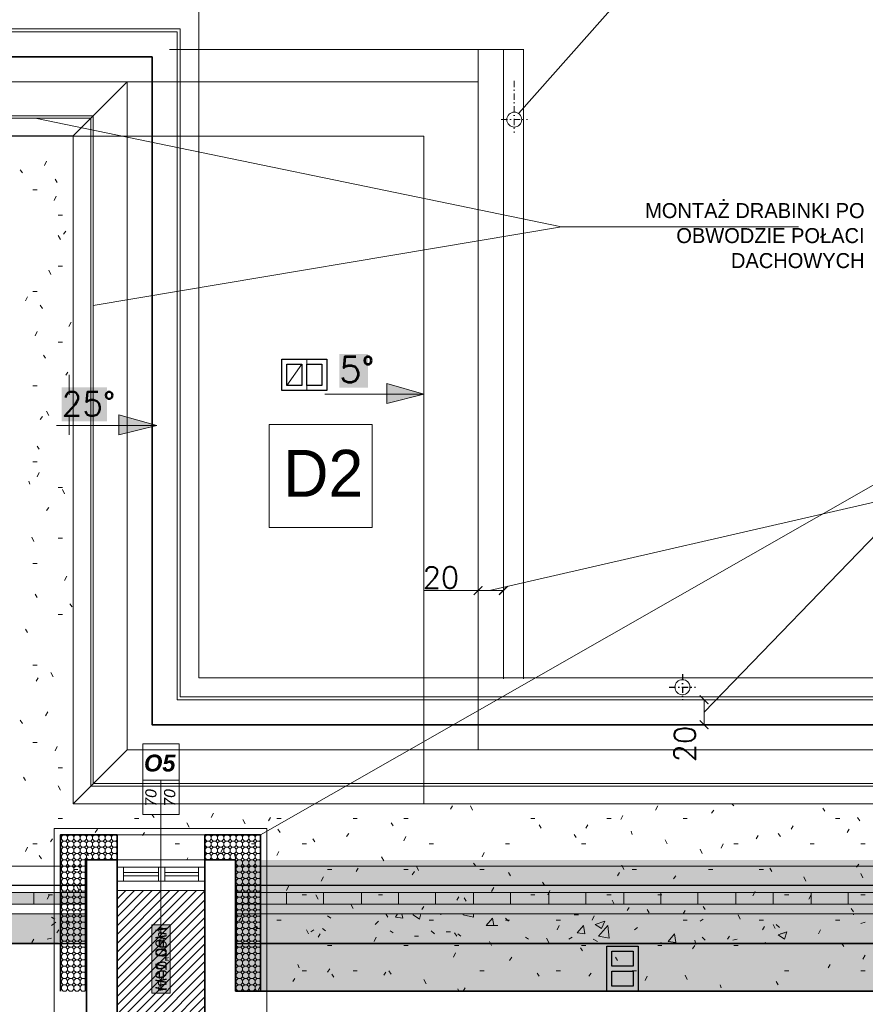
# Model space of a CAD drawing. Header units: millimetres. Extents: x -740 to 33545, y -26688 to 22494.
# Tile 56 of 256: x 9537 to 10214, y 6964 to 7752. Entities that reach past the tile are written whole.
import ezdxf
from ezdxf.lldxf.tags import DXFTag

# ---------------------------------------------------------------- set-up
doc = ezdxf.new("R2010")
doc.units = ezdxf.units.MM
doc.header["$MEASUREMENT"] = 0
doc.linetypes.add('AUSGEZOGEN', pattern=[0])
doc.linetypes.add('STRICHPUNKTX2', pattern=[2, 1, -0.5, 0, -0.5])
doc.layers.get('Defpoints').update_dxf_attribs({"color": 252})
doc.layers.add('_B___I__', color=252, linetype='AUSGEZOGEN')
for name, color, linetype, lineweight in [('A_istniejące ściany', 252, 'Continuous', 35), ('A_izolacja', 252, 'Continuous', 9), ('A_l.przekrojowa', 252, 'Continuous', 30), ('A_l.przerywana', 252, 'ICAD_ISO03W100', 9), ('A_l.widokowa', 252, 'Continuous', 18), ('A_okna wymieniane', 252, 'Continuous', 15), ('A_opisy', 252, 'Continuous', 15), ('A_wymiarowanie', 252, 'Continuous', 9), ('l. przerywana', 252, 'ICAD_ISO03W100', 9), ('l.przerywana', 252, 'ICAD_ISO03W100', 5), ('l.widokowa', 252, 'Continuous', 15), ('l.wypełnien', 252, 'Continuous', 5), ('Nowe_820-G Rysunki Obrazki_Nr_pióra__1', 252, 'Continuous', 13), ('Nowe_820-G Rysunki Obrazki_Nr_pióra__101', 252, 'Continuous', 5), ('Nowe_820-G Rysunki Obrazki_Nr_pióra__19', 252, 'Continuous', 0), ('Nowe_820-G Rysunki Obrazki_Nr_pióra__22', 252, 'Continuous', 25), ('Nowe_820-G Rysunki Obrazki_Nr_pióra__23', 252, 'Continuous', 15), ('wymiarowanie', 252, 'Continuous', 9)]:
    doc.layers.add(name, color=color, linetype=linetype, lineweight=lineweight)
doc.layers.add('UWAGI_podłoga na legarachdo rozbiórki', color=252, linetype='Continuous', lineweight=13, plot=False)
doc.styles.add('Arial$001H0', font='SIMPLEX')
doc.styles.add('ARIALL', font='GOTHIC.TTF', dxfattribs={"height": 40})
doc.styles.add('styl1', font='arial.ttf', dxfattribs={"height": 15})
doc.styles.add('styl2', font='simplex.shx')
tags = doc.linetypes.add('ICAD_ISO03W100', pattern=[30, 12, -18]).pattern_tags.tags
tags[6:7] = [DXFTag(74, 4), DXFTag(75, 0), DXFTag(340, '0'), DXFTag(46, 1.0), DXFTag(50, 0.0), DXFTag(44, 0.0), DXFTag(45, 0.0)]
tags[4:5] = [DXFTag(74, 4), DXFTag(75, 0), DXFTag(340, '0'), DXFTag(46, 1.0), DXFTag(50, 0.0), DXFTag(44, 0.0), DXFTag(45, 0.0)]
doc.dimstyles.new('Skala 1-100', dxfattribs={"dimtxt": 17, "dimasz": 7, "dimexe": 1, "dimexo": 1, "dimgap": 1.5, "dimtad": 1, "dimdec": 1, "dimrnd": 0.5, "dimtxsty": 'styl2', "dimblk": 'ARCHTICK', "dimcen": 7, "dimadec": 0, "dimazin": 0, "dimtfac": 1, "dimtdec": 1, "dimtmove": 1, "dimatfit": 3, "dimldrblk": 'ARCHTICK', "dimfxl": 0, "dimlwd": -1, "dimlwe": -1, "dimarcsym": 0})

# ---------------------------------------------------------------- blocks, each defined once
blk = doc.blocks.new('_ArchTick')
at = {"color": 0, "linetype": 'ByBlock', "const_width": 0.15}
blk.add_lwpolyline([(-0.5, -0.5), (0.5, 0.5)], dxfattribs=at)
blk = doc.blocks.new('*D1852')
at = {"layer": 'Defpoints', "color": 0}
for p in [(9904.19, 7295.45), (9904.19, 7254.95), (9924.43, 7254.56)]:
    blk.add_point(p, dxfattribs=at)
at = {"layer": 'wymiarowanie', "color": 0}
for p, q in [((9904.19, 7295.45), (9860.54, 7295.45)), ((9904.19, 7280.45), (9904.19, 7296.45)), ((9924.43, 7295.45), (9904.19, 7295.45)), ((9924.43, 7280.45), (9924.43, 7296.45))]:
    blk.add_line(p, q, dxfattribs=at)
at = {"layer": 'wymiarowanie', "color": 0, "xscale": 7, "yscale": 7, "zscale": 7, "rotation": 180}
blk.add_blockref('_ArchTick', (9904.19, 7295.45), dxfattribs=at)
at = {"layer": 'wymiarowanie', "color": 0, "xscale": 7, "yscale": 7, "zscale": 7}
blk.add_blockref('_ArchTick', (9924.43, 7295.45), dxfattribs=at)
at = {"layer": 'wymiarowanie', "color": 0, "insert": (9874.42, 7305.88), "char_height": 17, "attachment_point": 5, "style": 'styl2'}
blk.add_mtext('20', dxfattribs=at)
blk = doc.blocks.new('*D1879')
at = {"layer": 'Defpoints', "color": 0}
for p in [(10109.65, 7208.02), (10085.05, 7188.02), (10109.65, 7188.02)]:
    blk.add_point(p, dxfattribs=at)
at = {"layer": 'wymiarowanie', "color": 0}
for p, q in [((10100.05, 7208.02), (10084.05, 7208.02)), ((10085.05, 7208.02), (10085.05, 7188.02)), ((10100.05, 7188.02), (10084.05, 7188.02))]:
    blk.add_line(p, q, dxfattribs=at)
at = {"layer": 'wymiarowanie', "color": 0, "xscale": 7, "yscale": 7, "zscale": 7}
for p, rotation in [((10085.05, 7208.02), 90), ((10085.05, 7188.02), 270)]:
    blk.add_blockref('_ArchTick', p, dxfattribs=dict(at, rotation=rotation))
at = {"layer": 'wymiarowanie', "color": 0, "insert": (10069.65, 7172.63), "char_height": 17, "attachment_point": 5, "rotation": 90, "style": 'styl2'}
blk.add_mtext('20', dxfattribs=at)
blk = doc.blocks.new('*D1880')
at = {"layer": 'Defpoints', "color": 0}
for p in [(9904.19, 7295.45), (9904.19, 7254.95), (9924.43, 7254.56)]:
    blk.add_point(p, dxfattribs=at)
at = {"layer": 'wymiarowanie', "color": 0}
for p, q in [((9904.19, 7295.45), (9860.54, 7295.45)), ((9904.19, 7280.45), (9904.19, 7296.45)), ((9924.43, 7295.45), (9904.19, 7295.45)), ((9924.43, 7280.45), (9924.43, 7296.45))]:
    blk.add_line(p, q, dxfattribs=at)
at = {"layer": 'wymiarowanie', "color": 0, "xscale": 7, "yscale": 7, "zscale": 7, "rotation": 180}
blk.add_blockref('_ArchTick', (9904.19, 7295.45), dxfattribs=at)
at = {"layer": 'wymiarowanie', "color": 0, "xscale": 7, "yscale": 7, "zscale": 7}
blk.add_blockref('_ArchTick', (9924.43, 7295.45), dxfattribs=at)
at = {"layer": 'wymiarowanie', "color": 0, "insert": (9874.42, 7305.88), "char_height": 17, "attachment_point": 5, "style": 'styl2'}
blk.add_mtext('20', dxfattribs=at)

msp = doc.modelspace()

# ---------------------------------------------------------------- hatches: boundary and pattern name
at = {"layer": 'A_izolacja', "lineweight": 9}
h = msp.add_hatch(dxfattribs=at)
h.set_pattern_fill('OCTAGON', color=256, scale=5, style=0)
h.set_pattern_definition([(315, (-1439.3333, 1.45), (5.00000155, -1e-15), [2.05061, -5.02046]), (0, (-1437.8833, 0), (5, 5), [2.1, -2.9]), (45, (-1435.7833, 0), (6e-16, 5.00000155), [2.05061, -5.02046]), (135, (-1434.3333, 3.55), (-5.0000015, 6e-16), [2.05061, -5.02046]), (225, (-1437.8833, 5), (-1e-15, -5.00000155), [2.05061, -5.02046]), (270, (-1439.3333, 3.55), (5, -5), [2.1, -2.9])])
h.paths.add_polyline_path([(9569.87, 7059.64), (9569.87, 7053.72), (9569.87, 7044.4), (9569.87, 7036.78), (9569.87, 7013.08), (9569.87, 6974.98), (9589.87, 6974.98), (9589.87, 7079.96), (9615.27, 7079.96), (9615.27, 7099.96), (9569.87, 7099.96), (9569.87, 7074.88)])
h.paths.add_polyline_path([(9710.1, 7079.96), (9710.1, 6974.98), (9730.1, 6974.98), (9730.1, 7013.08), (9730.1, 7036.78), (9730.1, 7044.4), (9730.1, 7053.72), (9730.1, 7059.64), (9730.1, 7074.88), (9730.1, 7099.96), (9685.55, 7099.96), (9685.55, 7079.96)])
at = {"layer": 'A_opisy', "ltscale": 0.3}
msp.add_hatch(color=256, dxfattribs=at).paths.add_polyline_path([(9643.11, 7027.91), (9643.11, 6973.36), (9657.71, 6973.36), (9657.71, 7027.91)])
msp.add_hatch(color=256, dxfattribs=at).paths.add_polyline_path([(9643.11, 7027.91), (9643.11, 6973.36), (9657.71, 6973.36), (9657.71, 7027.91)])
msp.add_hatch(color=256, dxfattribs=at).paths.add_polyline_path([(9643.11, 7027.91), (9643.11, 6973.36), (9657.71, 6973.36), (9657.71, 7027.91)])
msp.add_hatch(color=256, dxfattribs=at).paths.add_polyline_path([(9643.11, 7027.91), (9643.11, 6973.36), (9657.71, 6973.36), (9657.71, 7027.91)])
at = {"layer": 'l.widokowa'}
for points in [[(9793.23, 7484.74), (9793.23, 7457.7), (9816.06, 7457.7), (9816.06, 7484.74)], [(9860.86, 7452.62), (9831.27, 7461.08), (9831.27, 7445.02)], [(9570.91, 7457.99), (9570.91, 7430.94), (9607.25, 7430.94), (9607.25, 7457.99)], [(9646.98, 7427.56), (9616.55, 7436.01), (9616.55, 7419.95)]]:
    msp.add_hatch(color=256, dxfattribs=at).paths.add_polyline_path(points)
at = {"layer": 'Nowe_820-G Rysunki Obrazki_Nr_pióra__1', "linetype": 'Continuous', "lineweight": 0}
for points in [[(10246.36, 6974.98), (9710.1, 6974.98), (9710.1, 7079.96), (10246.36, 7079.96)], [(9491.66, 7044.4), (9590.72, 7044.4), (9590.72, 7053.72), (9491.66, 7053.72)], [(9460.33, 7013.08), (9590.72, 7013.08), (9590.72, 7036.78), (9460.33, 7036.78)]]:
    msp.add_hatch(color=256, dxfattribs=at).paths.add_polyline_path(points)
at = {"layer": 'UWAGI_podłoga na legarachdo rozbiórki'}
h = msp.add_hatch(dxfattribs=at)
h.set_pattern_fill('ANSI31', color=256, scale=40, style=0)
h.paths.add_polyline_path([(9421.39, 6795.48), (10177.46, 6795.48), (10177.46, 6350.14), (9421.39, 6350.14)])
h.paths.add_polyline_path([(10202.86, 6950.42), (9615.84, 6950.42), (9615.84, 6795.48), (10202.86, 6795.48)])
h.paths.add_polyline_path([(9628.82, 6350.14), (9707.56, 6279.86), (9707.56, 6219.75), (9987.81, 6219.75), (9987.81, 6350.14), (9887.65, 6350.14)])
h.paths.add_polyline_path([(9615.27, 7055.41), (9685.55, 7055.41), (9685.55, 6950.42), (9615.27, 6950.42)])

# ---------------------------------------------------------------- linework, layer by layer
at = {"layer": '_B___I__', "linetype": 'STRICHPUNKTX2', "ltscale": 5}
for p, q in [((10067.71, 7228.63), (10067.71, 7207.63)), ((10057.21, 7218.13), (10078.21, 7218.13))]:
    msp.add_line(p, q, dxfattribs=at)
at = {"layer": 'A_istniejące ściany', "linetype": 'Continuous'}
for points in [[(9590.72, 6905.55), (9590.72, 7079.96)], [(9615.27, 7079.96), (9615.27, 7001.22)], [(9615.27, 7079.96), (9615.27, 7055.41)], [(9685.55, 7079.96), (9685.55, 7001.22)], [(9590.72, 6905.55), (9590.72, 7001.22)], [(9615.27, 6905.55), (9615.27, 7001.22)], [(9685.55, 6950.42), (9685.55, 7001.22)], [(9710.1, 6974.98), (10266.36, 6974.98)]]:
    msp.add_lwpolyline(points, dxfattribs=at)
at = {"layer": 'A_izolacja', "lineweight": 35}
for p, q in [((9615.27, 7079.96), (9615.27, 7099.96)), ((9685.55, 7079.96), (9685.55, 7099.96)), ((9730.1, 7013.08), (10246.36, 7013.08))]:
    msp.add_line(p, q, dxfattribs=at)
for points in [[(9022.13, 6228.22), (9022.13, 7547.46), (9468.32, 7547.46), (9468.32, 7014.77), (9468.32, 7013.08), (9568.44, 7013.08)], [(9569.87, 6974.98), (9569.87, 7099.96), (9615.27, 7099.96)], [(9685.55, 7099.96), (9730.1, 7099.96), (9730.1, 6974.98)], [(9589.87, 6974.98), (9589.87, 7079.96), (9615.27, 7079.96)], [(9685.55, 7079.96), (9710.1, 7079.96), (9710.1, 6974.98)]]:
    msp.add_lwpolyline(points, dxfattribs=at)
at = {"layer": 'A_l.przekrojowa'}
for points in [[(9747.19, 7455.58), (9747.19, 7480.58), (9783.19, 7480.58), (9783.19, 7455.58)], [(10032.23, 6974.98), (10007.23, 6974.98), (10007.23, 7010.98), (10032.23, 7010.98)]]:
    msp.add_lwpolyline(points, close=True, dxfattribs=at)
at = {"layer": 'A_l.przekrojowa', "ltscale": 0.3}
for points in [[(9751.19, 7459.58), (9751.19, 7476.58), (9763.19, 7476.58), (9763.19, 7459.58)], [(9767.19, 7459.58), (9767.19, 7476.58), (9779.19, 7476.58), (9779.19, 7459.58)], [(10028.23, 6994.98), (10011.23, 6994.98), (10011.23, 7006.98), (10028.23, 7006.98)], [(10028.23, 6978.98), (10011.23, 6978.98), (10011.23, 6990.98), (10028.23, 6990.98)]]:
    msp.add_lwpolyline(points, close=True, dxfattribs=at)
at = {"layer": 'A_l.przerywana', "lineweight": 35}
msp.add_lwpolyline([(8847.19, 7722.4), (8847.19, 6053.28), (11882.33, 6053.28), (11882.33, 7728.19), (11086.25, 7728.19), (11086.25, 7188.02), (9643.26, 7188.02), (9643.26, 7722.4)], close=True, dxfattribs=at)
at = {"layer": 'A_l.przerywana', "linetype": 'ICAD_ISO03W100', "lineweight": 13}
for points in [[(9580.08, 7702.4), (8867.19, 7702.4)], [(9623.26, 7702.4), (9580.08, 7702.4)], [(9580.08, 7659.22), (9623.26, 7702.4)], [(9623.26, 7702.4), (9580.08, 7702.4)], [(9580.08, 7659.22), (9623.26, 7702.4)], [(9623.26, 7168.02), (9623.26, 7702.4)], [(9623.26, 7168.02), (9623.26, 7702.4)], [(9580.08, 7659.22), (8910.37, 7659.22)], [(9580.08, 7124.84), (9580.08, 7659.22)], [(9623.26, 7168.02), (9580.08, 7124.84)], [(9623.26, 7168.02), (11106.25, 7168.02)], [(11149.43, 7124.84), (9580.08, 7124.84)]]:
    msp.add_lwpolyline(points, dxfattribs=at)
at = {"layer": 'A_l.przerywana', "linetype": 'ICAD_ISO03W100'}
msp.add_lwpolyline([(9623.26, 7702.4), (9904.19, 7702.4), (9904.19, 7168.02), (9623.26, 7168.02)], close=True, dxfattribs=at)
at = {"layer": 'A_l.widokowa'}
for points in [[(8809.69, 7759.9), (8809.69, 6015.78), (11919.83, 6015.78), (11919.83, 7765.69), (11048.75, 7765.69), (11048.75, 7225.52), (9680.76, 7225.52), (9680.76, 7759.9)], [(8824.69, 7744.9), (8824.69, 6030.78), (11904.83, 6030.78), (11904.83, 7750.69), (11063.75, 7750.69), (11063.75, 7210.52), (9665.76, 7210.52), (9665.76, 7744.9)], [(8827.19, 7742.4), (8827.19, 6033.28), (11902.33, 6033.28), (11902.33, 7748.19), (11066.25, 7748.19), (11066.25, 7208.02), (9663.26, 7208.02), (9663.26, 7742.4)], [(8894.25, 7675.33), (8894.25, 6100.34), (11835.26, 6100.34), (11835.26, 7681.13), (11133.32, 7681.13), (11133.32, 7140.95), (9596.19, 7140.95), (9596.19, 7675.33)], [(8896.25, 7673.33), (8896.25, 6102.34), (11833.26, 6102.34), (11833.26, 7679.13), (11135.32, 7679.13), (11135.32, 7138.95), (9594.19, 7138.95), (9594.19, 7673.33)]]:
    msp.add_lwpolyline(points, close=True, dxfattribs=at)
at = {"layer": 'A_okna wymieniane', "linetype": 'Continuous'}
for points in [[(9620.35, 7074.04), (9615.27, 7074.04)], [(9615.27, 7074.04), (9615.27, 7063.03)], [(9685.55, 7074.04), (9615.27, 7074.04)], [(9615.27, 7063.03), (9615.27, 7074.04)], [(9620.35, 7063.03), (9620.35, 7074.04)], [(9620.35, 7074.04), (9648.29, 7074.04)], [(9620.35, 7063.03), (9620.35, 7074.04)], [(9648.29, 7069.8), (9620.35, 7069.8)], [(9620.35, 7069.8), (9620.35, 7067.26)], [(9648.29, 7069.8), (9620.35, 7069.8)], [(9620.35, 7067.26), (9620.35, 7069.8)], [(9620.35, 7067.26), (9648.29, 7067.26)], [(9620.35, 7067.26), (9648.29, 7067.26)], [(9653.37, 7074.04), (9648.29, 7074.04)], [(9648.29, 7074.04), (9648.29, 7063.03)], [(9648.29, 7063.03), (9648.29, 7074.04)], [(9648.29, 7067.26), (9648.29, 7069.8)], [(9648.29, 7067.26), (9648.29, 7069.8)], [(9653.37, 7063.03), (9653.37, 7074.04)], [(9653.37, 7074.04), (9680.47, 7074.04)], [(9653.37, 7063.03), (9653.37, 7074.04)], [(9680.47, 7069.8), (9653.37, 7069.8)], [(9653.37, 7069.8), (9653.37, 7067.26)], [(9680.47, 7069.8), (9653.37, 7069.8)], [(9653.37, 7067.26), (9653.37, 7069.8)], [(9653.37, 7067.26), (9680.47, 7067.26)], [(9653.37, 7067.26), (9680.47, 7067.26)], [(9685.55, 7074.04), (9680.47, 7074.04)], [(9680.47, 7074.04), (9680.47, 7063.03)], [(9680.47, 7063.03), (9680.47, 7074.04)], [(9680.47, 7067.26), (9680.47, 7069.8)], [(9680.47, 7067.26), (9680.47, 7069.8)], [(9685.55, 7063.03), (9685.55, 7074.04)], [(9685.55, 7063.03), (9685.55, 7074.04)], [(9615.27, 7063.03), (9620.35, 7063.03)], [(9615.27, 7063.03), (9685.55, 7063.03)], [(9648.29, 7063.03), (9620.35, 7063.03)], [(9648.29, 7063.03), (9653.37, 7063.03)], [(9680.47, 7063.03), (9653.37, 7063.03)], [(9680.47, 7063.03), (9685.55, 7063.03)]]:
    msp.add_lwpolyline(points, dxfattribs=at)
at = {"layer": 'A_opisy'}
msp.add_line((9650.41, 7143.7), (9650.41, 7010.23), dxfattribs=at)
at = {"layer": 'A_opisy', "ltscale": 0.3}
for points in [[(9665.01, 7172.91), (9665.01, 7143.7), (9635.8, 7143.7), (9635.8, 7172.91)], [(9635.8, 7143.7), (9635.8, 7116.31), (9650.41, 7116.31), (9650.41, 7143.7)], [(9650.41, 7143.7), (9650.41, 7116.31), (9665.01, 7116.31), (9665.01, 7143.7)], [(9643.11, 7027.91), (9643.11, 6973.36), (9657.71, 6973.36), (9657.71, 7027.91)], [(9643.11, 7027.91), (9643.11, 6973.36), (9657.71, 6973.36), (9657.71, 7027.91)], [(9643.11, 7027.91), (9643.11, 6973.36), (9657.71, 6973.36), (9657.71, 7027.91)], [(9643.11, 7027.91), (9643.11, 6973.36), (9657.71, 6973.36), (9657.71, 7027.91)]]:
    msp.add_lwpolyline(points, close=True, dxfattribs=at)
at = {"layer": 'A_wymiarowanie'}
msp.add_line((10160.5, 7586.34), (9971.02, 7586.34), dxfattribs=at)
msp.add_lwpolyline([(9819.49, 7345.82), (9736.99, 7345.82), (9736.99, 7428.32), (9819.49, 7428.32), (9819.49, 7345.82)], dxfattribs=at)
at = {"layer": 'l. przerywana', "ltscale": 0.2}
msp.add_circle((10067.71, 7218.13), 6, dxfattribs=at)
at = {"layer": 'l.przerywana', "ltscale": 0.3}
msp.add_line((9751.19, 7459.58), (9763.19, 7476.58), dxfattribs=at)
at = {"layer": 'l.przerywana'}
for points in [[(9904.19, 7702.4), (8867.19, 7702.4), (8867.19, 6073.28), (11862.33, 6073.28), (11862.33, 7708.19), (11106.25, 7708.19), (11106.25, 7168.02), (9904.19, 7168.02), (9904.19, 7702.4), (8867.19, 7702.4)], [(9904.19, 7702.4), (8867.19, 7702.4), (8867.19, 6073.28), (11862.33, 6073.28), (11862.33, 7708.19), (11106.25, 7708.19), (11106.25, 7168.02), (9904.19, 7168.02), (9904.19, 7702.4), (8867.19, 7702.4)], [(9623.26, 7702.4), (9904.19, 7702.4), (9904.19, 7168.02)]]:
    msp.add_lwpolyline(points, dxfattribs=at)
msp.add_lwpolyline([(8910.51, 7659.07), (8910.51, 6116.61), (11819, 6116.61), (11819, 7664.86), (11149.58, 7664.86), (11149.58, 7124.69), (9860.86, 7124.69), (9860.86, 7659.07)], close=True, dxfattribs=at)
at = {"layer": 'l.przerywana', "ltscale": 0.5}
msp.add_lwpolyline([(9564.87, 7104.96), (9735.1, 7104.96), (9735.1, 6781.76), (9564.87, 6781.76)], close=True, dxfattribs=at)
at = {"layer": 'l.widokowa', "linetype": 'Continuous', "lineweight": 9}
for p, q in [((9940.85, 7728.19), (9657.12, 7728.19)), ((9904.19, 7224.74), (9904.19, 7728.19)), ((9904.19, 7728.19), (9904.19, 7224.74)), ((9924.43, 7224.74), (9924.43, 7728.19)), ((9940.49, 7224.74), (9940.49, 7728.19)), ((9940.49, 7728.19), (9940.49, 7224.74)), ((9576.82, 7468.13), (9576.82, 7452.07)), ((9781.4, 7452.62), (9860.86, 7452.62)), ((9576.82, 7436.01), (9576.82, 7419.95)), ((9566.68, 7427.56), (9646.98, 7427.56))]:
    msp.add_line(p, q, dxfattribs=at)
at = {"layer": 'l.widokowa', "linetype": 'STRICHPUNKTX2', "ltscale": 5}
for p, q in [((9933.17, 7703.21), (9933.17, 7661.73)), ((9922.67, 7672.23), (9943.67, 7672.23))]:
    msp.add_line(p, q, dxfattribs=at)
at = {"layer": 'l.widokowa'}
msp.add_line((9615.27, 7099.96), (9685.55, 7099.96), dxfattribs=at)
at = {"layer": 'l.widokowa', "linetype": 'Continuous', "lineweight": 9}
for points in [[(9860.86, 7452.62), (9831.27, 7461.08), (9831.27, 7445.02)], [(9646.98, 7427.56), (9616.55, 7436.01), (9616.55, 7419.95)]]:
    msp.add_lwpolyline(points, close=True, dxfattribs=at)
at = {"layer": 'l.widokowa', "ltscale": 0.2}
msp.add_circle((9933.17, 7672.23), 6, dxfattribs=at)
at = {"layer": 'l.wypełnien'}
msp.add_lwpolyline([(9767.19, 7455.58), (9747.19, 7455.58), (9747.19, 7480.58), (9767.19, 7480.58)], close=True, dxfattribs=at)
at = {"layer": 'Nowe_820-G Rysunki Obrazki_Nr_pióra__1', "linetype": 'Continuous', "lineweight": 13}
for points in [[(9580.08, 7168.02), (9580.08, 7124.84)], [(9590.72, 7079.96), (9710.1, 7079.96)], [(9615.27, 7074.04), (9615.27, 7079.96)], [(9615.27, 7079.96), (9615.27, 7055.41)], [(9615.27, 7079.96), (9685.55, 7079.96)], [(9685.55, 7079.96), (9615.27, 7079.96)], [(9685.55, 7079.96), (9685.55, 7074.04)], [(9685.55, 7079.96), (9685.55, 7055.41)], [(9685.55, 7079.96), (9685.55, 7055.41)], [(9710.1, 7079.96), (9710.1, 6974.98)], [(9615.27, 7059.64), (9615.27, 7063.03)], [(9685.55, 7063.03), (9685.55, 7059.64)], [(9685.55, 7055.41), (9615.27, 7055.41)], [(9615.27, 7055.41), (9685.55, 7055.41)], [(9948.01, 6974.98), (9937.85, 6974.98)], [(9948.01, 6974.98), (9958.17, 6974.98)]]:
    msp.add_lwpolyline(points, dxfattribs=at)
at = {"layer": 'Nowe_820-G Rysunki Obrazki_Nr_pióra__101', "linetype": 'Continuous', "lineweight": 5}
for points in [[(9590.72, 7074.88), (9530.13, 7074.88)], [(9615.27, 7079.96), (9685.55, 7079.96)], [(10246.36, 7074.88), (9710.1, 7074.88)], [(9590.72, 7059.64), (9590.72, 7001.22)], [(9710.95, 7059.64), (9710.95, 7001.22)], [(9508.96, 7053.72), (9590.72, 7053.72)], [(9548.75, 7044.4), (9548.75, 7053.72)], [(9570.4, 7044.4), (9570.4, 7053.72)], [(9710.95, 7053.72), (10246.36, 7053.72)], [(9720.26, 7044.4), (9720.26, 7053.72)], [(9750.74, 7044.4), (9750.74, 7053.72)], [(9780.37, 7044.4), (9780.37, 7053.72)], [(9810.85, 7044.4), (9810.85, 7053.72)], [(9840.49, 7044.4), (9840.49, 7053.72)], [(9870.12, 7044.4), (9870.12, 7053.72)], [(9900.6, 7044.4), (9900.6, 7053.72)], [(9930.23, 7044.4), (9930.23, 7053.72)], [(9960.71, 7044.4), (9960.71, 7053.72)], [(9990.35, 7044.4), (9990.35, 7053.72)], [(10020.83, 7044.4), (10020.83, 7053.72)], [(10050.46, 7044.4), (10050.46, 7053.72)], [(10080.09, 7044.4), (10080.09, 7053.72)], [(10110.57, 7044.4), (10110.57, 7053.72)], [(10140.21, 7044.4), (10140.21, 7053.72)], [(10170.69, 7044.4), (10170.69, 7053.72)], [(10200.32, 7044.4), (10200.32, 7053.72)], [(9499.65, 7044.4), (9590.72, 7044.4)], [(9710.95, 7044.4), (10246.36, 7044.4)], [(9492.03, 7036.78), (9590.72, 7036.78)], [(9710.95, 7036.78), (10246.36, 7036.78)], [(9783.76, 7035.09), (9786.3, 7033.4)], [(9837.95, 7034.24), (9839.64, 7036.78)], [(9843.87, 7033.4), (9843.03, 7036.78)], [(9852.34, 7035.94), (9852.34, 7036.78)], [(9852.34, 7035.94), (9857.42, 7032.55)], [(9857.42, 7032.55), (9858.27, 7036.78)], [(9874.35, 7035.94), (9874.35, 7036.78)], [(9892.13, 7035.94), (9892.13, 7036.78)], [(9892.13, 7035.94), (9900.6, 7034.24)], [(9900.6, 7034.24), (9900.6, 7036.78)], [(9981.03, 7035.94), (9984.42, 7035.94)], [(10204.55, 7036.78), (10204.55, 7035.94)], [(9562.78, 7034.24), (9565.32, 7032.55)], [(9562.78, 7027.47), (9566.17, 7030.01)], [(9725.34, 7027.47), (9727.88, 7025.78)], [(9821.86, 7028.32), (9824.4, 7030.86)], [(9837.95, 7034.24), (9843.87, 7033.4)], [(9910.76, 7027.47), (9915.84, 7033.4)], [(9910.76, 7027.47), (9916.69, 7027.47)], [(9916.69, 7027.47), (9915.84, 7033.4)], [(9916.69, 7027.47), (9920.07, 7027.47)], [(9926, 7033.4), (9928.54, 7030.86)], [(9983.57, 7021.54), (9988.65, 7027.47)], [(9989.5, 7020.7), (9988.65, 7027.47)], [(9997.97, 7028.32), (10005.59, 7030.86)], [(9997.97, 7028.32), (10003.05, 7024.93)], [(10000.51, 7019), (10008.13, 7027.47)], [(10003.05, 7024.93), (10005.59, 7030.86)], [(10008.97, 7017.31), (10008.13, 7027.47)], [(10081.79, 7030.86), (10084.33, 7032.55)], [(10142.75, 7028.32), (10145.29, 7025.78)], [(10210.48, 7029.16), (10213.87, 7030.01)], [(9724.49, 7024.93), (9727.03, 7023.24)], [(9770.21, 7022.39), (9772.75, 7024.08)], [(9779.53, 7024.93), (9782.07, 7023.24)], [(9833.71, 7023.24), (9836.25, 7021.54)], [(9866.73, 7023.24), (9869.27, 7020.7)], [(9878.59, 7022.39), (9881.97, 7022.39)], [(9887.9, 7020.7), (9890.44, 7019)], [(9983.57, 7021.54), (9989.5, 7020.7)], [(10029.29, 7024.08), (10031.83, 7025.78)], [(10056.39, 7014.77), (10061.47, 7020.7)], [(10062.31, 7013.92), (10061.47, 7020.7)], [(10144.44, 7019.85), (10151.21, 7022.39)], [(10144.44, 7019.85), (10149.52, 7016.46)], [(10146.13, 7020.7), (10149.52, 7021.54)], [(10149.52, 7016.46), (10151.21, 7022.39)], [(9559.39, 7016.46), (9562.78, 7017.31)], [(9718.57, 7014.77), (9721.11, 7017.31)], [(9853.19, 7019), (9856.57, 7019)], [(9942.09, 7018.16), (9944.63, 7016.46)], [(9976.8, 7016.46), (9979.34, 7018.16)], [(9996.27, 7016.46), (9999.66, 7014.77)], [(10000.51, 7019), (10008.97, 7017.31)], [(10050.46, 7013.92), (10052.15, 7013.08)], [(10056.39, 7014.77), (10062.31, 7013.92)], [(10083.48, 7018.16), (10086.02, 7015.62)], [(10108.03, 7015.62), (10111.42, 7016.46)], [(10133.43, 7013.08), (10134.28, 7013.92)], [(10134.28, 7013.08), (10134.28, 7013.92)], [(9710.1, 6974.98), (9710.1, 7001.22)]]:
    msp.add_lwpolyline(points, dxfattribs=at)
at = {"layer": 'Nowe_820-G Rysunki Obrazki_Nr_pióra__19', "linetype": 'Continuous', "lineweight": 0}
for points in [[(9558.91, 7638.9), (9557.22, 7635.51)], [(9539.44, 7629.58), (9537.75, 7632.12)], [(9567.38, 7621.96), (9565.69, 7624.5)], [(9547.91, 7616.04), (9551.29, 7616.04)], [(9566.53, 7610.96), (9564.84, 7607.57)], [(9568.23, 7595.72), (9571.61, 7595.72)], [(9569.92, 7576.24), (9568.23, 7579.63)], [(9574.15, 7583.02), (9572.46, 7580.48)], [(9568.23, 7555.08), (9571.61, 7555.08)], [(9562.3, 7548.3), (9560.61, 7551.69)], [(9547.91, 7534.76), (9551.29, 7534.76)], [(9543.67, 7530.52), (9541.98, 7527.14)], [(9555.53, 7521.21), (9553.83, 7523.75)], [(9578.39, 7510.2), (9576.69, 7506.82)], [(9551.29, 7502.58), (9549.6, 7499.2)], [(9568.23, 7494.12), (9571.61, 7494.12)], [(9558.07, 7481.28), (9556.37, 7483.82)], [(9575.85, 7470.28), (9574.15, 7467.74)], [(9547.91, 7459.27), (9551.29, 7459.27)], [(9560.61, 7435.56), (9558.91, 7438.95)], [(9555.53, 7434.72), (9553.83, 7432.18)], [(9552.99, 7408.47), (9551.29, 7411.01)], [(9547.91, 7398.31), (9551.29, 7398.31)], [(9552.99, 7389.84), (9551.29, 7386.46)], [(9545.37, 7380.53), (9544.52, 7383.07)], [(9568.23, 7377.99), (9571.61, 7377.99)], [(9573.31, 7372.91), (9571.61, 7376.3)], [(9560.61, 7361.9), (9558.91, 7359.36)], [(9548.75, 7334.81), (9547.06, 7338.2)], [(9568.23, 7337.35), (9571.61, 7337.35)], [(9547.91, 7317.03), (9551.29, 7317.03)], [(9575, 7306.87), (9573.31, 7303.48)], [(9551.29, 7289.94), (9549.6, 7292.48)], [(9579.23, 7282.32), (9577.54, 7284.86)], [(9568.23, 7276.39), (9571.61, 7276.39)], [(9543.67, 7262), (9541.98, 7264.54)], [(9547.91, 7235.75), (9551.29, 7235.75)], [(9552.14, 7225.59), (9550.45, 7223.05)], [(9563.99, 7226.44), (9562.3, 7229.82)], [(9559.76, 7198.5), (9558.07, 7195.11)], [(9539.44, 7189.18), (9537.75, 7191.72)], [(9547.91, 7173.94), (9551.29, 7173.94)], [(9567.38, 7170.56), (9565.69, 7167.17)], [(9568.23, 7153.62), (9571.61, 7153.62)], [(9541.98, 7143.46), (9540.29, 7146)], [(9569.92, 7135.84), (9568.23, 7139.23)], [(9883.67, 7123.14), (9881.97, 7120.6)], [(9899.75, 7119.76), (9898.06, 7123.14)], [(10047.92, 7123.14), (10046.23, 7119.76)], [(10108.88, 7123.14), (10107.19, 7124.84)], [(9644.91, 7113.83), (9643.21, 7116.37)], [(9692.32, 7117.22), (9690.63, 7113.83)], [(9738.04, 7113.83), (9736.35, 7111.29)], [(10019.98, 7115.52), (10018.29, 7112.14)], [(10092.79, 7119.76), (10091.1, 7117.22)], [(10181.69, 7118.91), (10180, 7121.45)], [(10209.63, 7111.29), (10207.94, 7113.83)], [(9568.23, 7112.98), (9571.61, 7112.98)], [(9629.19, 7112.98), (9632.57, 7112.98)], [(9672.85, 7106.21), (9671.15, 7109.6)], [(9717.72, 7108.75), (9716.03, 7112.14)], [(9743.12, 7112.98), (9746.51, 7112.98)], [(9804.08, 7112.98), (9807.47, 7112.98)], [(9836.25, 7107.06), (9834.56, 7109.6)], [(9844.72, 7112.98), (9848.11, 7112.98)], [(9946.32, 7112.98), (9949.71, 7112.98)], [(9954.79, 7105.36), (9953.09, 7107.9)], [(9992.04, 7107.9), (9990.35, 7105.36)], [(10007.28, 7112.98), (10010.67, 7112.98)], [(10068.24, 7112.98), (10071.63, 7112.98)], [(10156.29, 7107.06), (10154.6, 7104.52)], [(10190.16, 7112.98), (10193.55, 7112.98)], [(9599.55, 7104.52), (9597.86, 7101.98)], [(9637.29, 7101.98), (9635.59, 7099.44)], [(9745.66, 7101.98), (9743.97, 7104.52)], [(9800.69, 7101.13), (9799, 7098.59)], [(9846.41, 7098.59), (9844.72, 7095.2)], [(9982.73, 7097.74), (9981.03, 7100.28)], [(10027.6, 7100.28), (10026.75, 7102.82)], [(10128.35, 7099.44), (10126.66, 7096.9)], [(10146.13, 7098.59), (10144.44, 7101.13)], [(10201.17, 7104.52), (10199.47, 7101.98)], [(9543.67, 7090.12), (9541.98, 7086.74)], [(9547.91, 7092.66), (9551.29, 7092.66)], [(9563.63, 7096.9), (9561.93, 7094.36)], [(9661.84, 7092.66), (9665.23, 7092.66)], [(9722.8, 7092.66), (9726.19, 7092.66)], [(9763.44, 7092.66), (9766.83, 7092.66)], [(9773.6, 7094.36), (9771.91, 7096.9)], [(9865.04, 7092.66), (9868.43, 7092.66)], [(9926, 7092.66), (9929.39, 7092.66)], [(9986.96, 7092.66), (9990.35, 7092.66)], [(10055.54, 7092.66), (10053.85, 7096.05)], [(10100.41, 7092.66), (10098.72, 7089.28)], [(10108.88, 7092.66), (10112.27, 7092.66)], [(10169.84, 7092.66), (10173.23, 7092.66)], [(10210.48, 7092.66), (10213.87, 7092.66)], [(9554.68, 7080.81), (9552.99, 7083.35)], [(9592.41, 7083.35), (9590.72, 7085.89)], [(9699.94, 7089.28), (9698.25, 7085.89)], [(9710.1, 7081.66), (9709.25, 7084.2)], [(9744.81, 7086.74), (9743.12, 7083.35)], [(9828.63, 7079.12), (9826.94, 7082.5)], [(9909.07, 7085.89), (9907.37, 7082.5)], [(10083.48, 7085.04), (10081.79, 7088.43)], [(9672, 7081.66), (9671.15, 7079.96)], [(9856.57, 7071.5), (9854.88, 7074.88)], [(9902.29, 7074.88), (9900.6, 7077.42)], [(10020.83, 7072.34), (10019.13, 7075.73)], [(10208.79, 7076.58), (10207.09, 7074.04)], [(9580.56, 7072.34), (9583.95, 7072.34)], [(9780.37, 7066.42), (9778.68, 7063.03)], [(9783.76, 7072.34), (9787.15, 7072.34)], [(9808.31, 7073.19), (9806.62, 7070.65)], [(9844.72, 7072.34), (9848.11, 7072.34)], [(9853.19, 7070.65), (9851.49, 7068.11)], [(9905.68, 7072.34), (9909.07, 7072.34)], [(9930.23, 7067.26), (9928.54, 7069.8)], [(10017.44, 7069.8), (10015.75, 7067.26)], [(10027.6, 7072.34), (10030.99, 7072.34)], [(10062.31, 7067.26), (10060.62, 7064.72)], [(10088.56, 7072.34), (10091.95, 7072.34)], [(10129.2, 7072.34), (10132.59, 7072.34)], [(10139.36, 7070.65), (10137.67, 7073.19)], [(10166.45, 7063.03), (10164.76, 7066.42)], [(10212.17, 7065.57), (10210.48, 7068.96)], [(9584.79, 7055.41), (9583.1, 7058.8)], [(9752.43, 7058.8), (9750.74, 7055.41)], [(9957.33, 7059.64), (9955.63, 7062.18)], [(9561.09, 7052.02), (9559.39, 7048.64)], [(9560.24, 7052.02), (9563.63, 7052.02)], [(9763.44, 7052.02), (9766.83, 7052.02)], [(9776.14, 7048.64), (9774.45, 7052.02)], [(9824.4, 7052.02), (9827.79, 7052.02)], [(9916.69, 7057.95), (9914.99, 7054.56)], [(9946.32, 7052.02), (9949.71, 7052.02)], [(9961.56, 7055.41), (9959.87, 7052.02)], [(10007.28, 7052.02), (10010.67, 7052.02)], [(10047.92, 7052.02), (10051.31, 7052.02)], [(10125.81, 7054.56), (10124.12, 7051.18)], [(10149.52, 7052.02), (10152.91, 7052.02)], [(10170.69, 7052.02), (10168.99, 7048.64)], [(10210.48, 7052.02), (10213.87, 7052.02)], [(9730.42, 7046.1), (9729.57, 7048.64)], [(9804.08, 7041.02), (9802.39, 7044.4)], [(9860.81, 7042.71), (9859.11, 7040.17)], [(9888.75, 7050.33), (9887.05, 7047.79)], [(9894.67, 7046.94), (9892.98, 7049.48)], [(10013.21, 7044.4), (10011.51, 7047.79)], [(10086.02, 7040.17), (10084.33, 7042.71)], [(9832.02, 7034.24), (9830.33, 7036.78)], [(9997.12, 7035.09), (9995.43, 7031.7)], [(10025.06, 7041.86), (10023.37, 7039.32)], [(10041.15, 7037.63), (10039.45, 7040.17)], [(10069.93, 7039.32), (10068.24, 7036.78)], [(10113.96, 7032.55), (10112.27, 7035.94)], [(10204.55, 7038.48), (10202.86, 7041.02)], [(9577.17, 7027.47), (9575.48, 7030.86)], [(9714.33, 7033.4), (9712.64, 7030.86)], [(9743.12, 7031.7), (9746.51, 7031.7)], [(9865.04, 7031.7), (9868.43, 7031.7)], [(9926, 7031.7), (9929.39, 7031.7)], [(9966.64, 7031.7), (9970.03, 7031.7)], [(9969.18, 7027.47), (9967.49, 7024.08)], [(10068.24, 7031.7), (10071.63, 7031.7)], [(10129.2, 7031.7), (10132.59, 7031.7)], [(10141.9, 7024.93), (10140.21, 7028.32)], [(10190.16, 7031.7), (10193.55, 7031.7)], [(9568.71, 7024.08), (9567.01, 7021.54)], [(9768.52, 7020.7), (9766.83, 7024.08)], [(9777.83, 7020.7), (9776.14, 7018.16)], [(9887.05, 7019), (9885.36, 7021.54)], [(10133.43, 7026.62), (10131.74, 7024.08)], [(10178.31, 7024.08), (10176.61, 7020.7)], [(9548.75, 7016.46), (9547.06, 7013.92)], [(9783.76, 7011.38), (9787.15, 7011.38)], [(9822.71, 7018.16), (9821.01, 7014.77)], [(9844.72, 7011.38), (9848.11, 7011.38)], [(9885.36, 7011.38), (9888.75, 7011.38)], [(9914.99, 7011.38), (9913.3, 7014.77)], [(9960.71, 7013.92), (9959.02, 7017.31)], [(9986.96, 7011.38), (9990.35, 7011.38)], [(10047.92, 7011.38), (10051.31, 7011.38)], [(10077.55, 7011.38), (10075.86, 7008.84)], [(10078.4, 7012.23), (10077.55, 7015.62)], [(10105.49, 7019), (10103.8, 7016.46)], [(10108.88, 7011.38), (10112.27, 7011.38)], [(10196.93, 7010.54), (10195.24, 7013.08)], [(9721.95, 7005.46), (9720.26, 7002.92)], [(9886.21, 7005.46), (9884.51, 7002.07)], [(9987.81, 7007.15), (9986.11, 7009.69)], [(10213.87, 7003.76), (10212.17, 7000.38)], [(9760.9, 6993.6), (9760.05, 6996.14)], [(9931.08, 7002.07), (9929.39, 6999.53)], [(10015.75, 6999.53), (10014.05, 7002.07)], [(10185.93, 6996.14), (10184.23, 6993.6)], [(9763.44, 6991.06), (9766.83, 6991.06)], [(9785.45, 6992.76), (9783.76, 6990.22)], [(9788.84, 6985.98), (9787.15, 6988.52)], [(9804.08, 6991.06), (9807.47, 6991.06)], [(9830.33, 6990.22), (9828.63, 6987.68)], [(9834.56, 6988.52), (9832.87, 6991.06)], [(9905.68, 6991.06), (9909.07, 6991.06)], [(9953.09, 6986.83), (9951.4, 6989.37)], [(9966.64, 6991.06), (9970.03, 6991.06)], [(9994.58, 6989.37), (9992.89, 6986.83)], [(10027.6, 6991.06), (10030.99, 6991.06)], [(10071.63, 6984.29), (10069.93, 6987.68)], [(10149.52, 6991.06), (10152.91, 6991.06)], [(10210.48, 6991.06), (10213.87, 6991.06)], [(9757.51, 6985.14), (9755.82, 6982.6)], [(9862.5, 6980.9), (9860.81, 6984.29)], [(10039.45, 6986.83), (10037.76, 6983.44)], [(10098.72, 6977.52), (10097.87, 6980.06)], [(10144.44, 6980.06), (10142.75, 6982.6)], [(9729.57, 6978.36), (9727.88, 6974.98)], [(9888.75, 6974.98), (9887.9, 6976.67)], [(9893.83, 6977.52), (9892.13, 6974.98)]]:
    msp.add_lwpolyline(points, dxfattribs=at)
at = {"layer": 'Nowe_820-G Rysunki Obrazki_Nr_pióra__22', "linetype": 'Continuous', "lineweight": 25}
for points in [[(9514.89, 7059.64), (9590.72, 7059.64)], [(9710.95, 7059.64), (10246.36, 7059.64)], [(9468.32, 7013.08), (9590.72, 7013.08)], [(9710.95, 7013.08), (10246.36, 7013.08)]]:
    msp.add_lwpolyline(points, dxfattribs=at)
at = {"layer": 'Nowe_820-G Rysunki Obrazki_Nr_pióra__23', "linetype": 'Continuous', "lineweight": 15}
for points in [[(9590.72, 7079.96), (9590.72, 7001.22)], [(9615.27, 7079.96), (9590.72, 7079.96)], [(9685.55, 7079.96), (9710.1, 7079.96)], [(9710.1, 7079.96), (9710.1, 7001.22)], [(9710.1, 6974.98), (10266.36, 6974.98)]]:
    msp.add_lwpolyline(points, dxfattribs=at)
at = {"layer": 'wymiarowanie'}
for p, q in [((10068.32, 7825.9), (9936.66, 7677.33)), ((10068.32, 7825.9), (9936.66, 7677.33)), ((9549.72, 7673.33), (9971.02, 7586.34)), ((9971.02, 7586.34), (9596.19, 7523.56)), ((9730.1, 7099.96), (10346.97, 7452.19)), ((10254.72, 7373.76), (9913.22, 7295.45)), ((10085.05, 7198.02), (10254.72, 7373.76))]:
    msp.add_line(p, q, dxfattribs=at)

# ---------------------------------------------------------------- texts
at = {"layer": 'A_opisy', "ltscale": 0.3, "char_height": 9, "width": 91.4611, "attachment_point": 1, "rotation": 90, "style": 'ARIALL'}
for s, insert in [('\\pi39.44855;{\\fArial|b0|i1|c238|p34;70}\\P\\pi39.44855;{\\fArial|b0|i1|c238|p34;70}', (9637.83, 7083.09)), ('{\\fArial|b0|i1|c238|p34;H=1,00m}', (9645.98, 6975.12))]:
    msp.add_mtext(s, dxfattribs=dict(at, insert=insert))
at = {"layer": 'A_opisy', "ltscale": 0.3, "insert": (9661.96, 7150.48), "char_height": 13.5, "width": 91.4611, "attachment_point": 9, "style": 'ARIALL'}
msp.add_mtext('{\\fArial|b1|i1|c238|p34;O5}', dxfattribs=at)
at = {"layer": 'A_opisy', "ltscale": 0.3, "extrusion": (0, 0, -1), "insert": (9645.98, 7026.14), "char_height": 9, "width": 91.4611, "attachment_point": 1, "text_direction": (0, -1, 0), "style": 'ARIALL'}
msp.add_mtext('{\\fArial|b0|i1|c238|p34;H=0,00m}', dxfattribs=at)
at = {"layer": 'A_wymiarowanie', "style": 'styl1'}
for s, insert, char_height, width, attachment_point in [('{\\fCentury Gothic|b0|i0|c238|p34;MONTAŻ DRABINKI PO }{\\fCentury Gothic|b0|i0|c238|p34;OBWODZIE POŁACI }{\\fCentury Gothic|b0|i0|c238|p34;DACHOWYCH}', (10213.5, 7605.44), 12, 223.2778, 3), ('{\\fCentury Gothic|b0|i0|c238|p34;D2}', (9748.22, 7408.01), 37.5, 116.2774, 1)]:
    msp.add_mtext(s, dxfattribs=dict(at, insert=insert, char_height=char_height, width=width, attachment_point=attachment_point))
at = {"layer": 'l.widokowa', "style": 'Arial$001H0'}
for s, height, p in [('5°', 20.456, (9793.24, 7461.92)), ('25°', 19.249, (9570.91, 7435.16))]:
    msp.add_text(s, height=height, dxfattribs=at).set_placement(p)

# ---------------------------------------------------------------- dimensions: what is measured, and where the dimension line sits
at = {"layer": 'wymiarowanie'}
for picture in ['*D1852', '*D1880']:
    dim = msp.add_linear_dim(base=(9904.19, 7295.45), p1=(9924.43, 7254.56), p2=(9904.19, 7254.95), dimstyle='Skala 1-100', dxfattribs=at)
    dim.commit()
    dim.dimension.update_dxf_attribs({"geometry": picture, "text_midpoint": (9874.42, 7293.9), "dimtype": 160})
dim = msp.add_linear_dim(base=(10085.05, 7188.02), p1=(10109.65, 7208.02), p2=(10109.65, 7188.02), angle=90, dimstyle='Skala 1-100', dxfattribs=at)
dim.commit()
dim.dimension.update_dxf_attribs({"geometry": '*D1879', "text_midpoint": (10080.08, 7172.63), "dimtype": 160})

doc.saveas('drawing.dxf')
